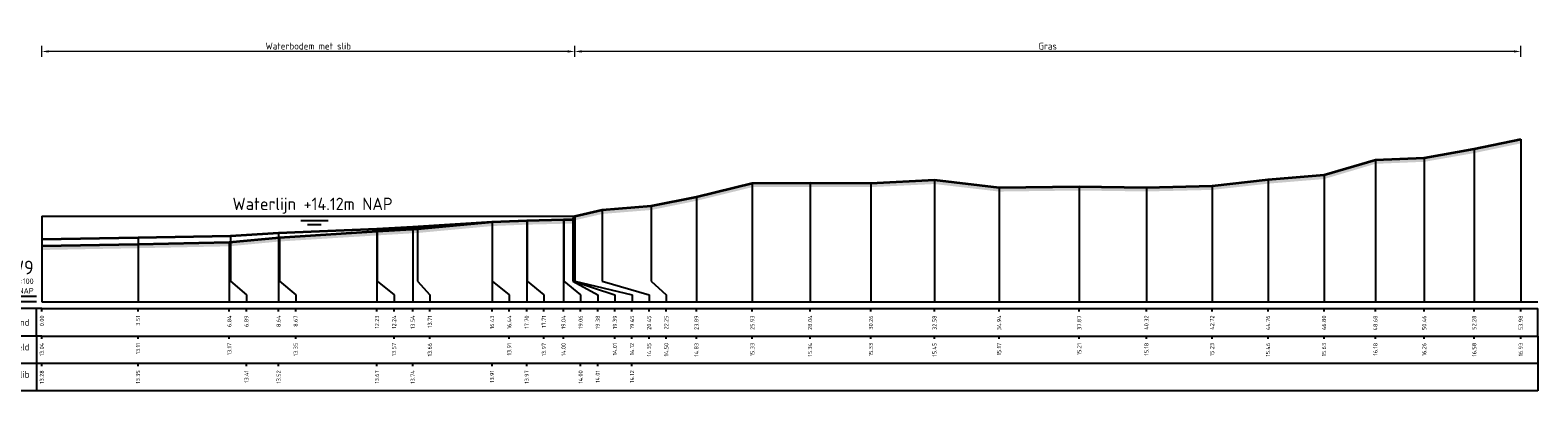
# Model space of a CAD drawing. Header units: metres. Extents: x 197883 to 206898, y 361907 to 364395.
# Tile 122 of 256: x 205931 to 205986, y 363237 to 363250. Entities that reach past the tile are written whole.
import ezdxf
from ezdxf.enums import TextEntityAlignment as Align

# ---------------------------------------------------------------- set-up
doc = ezdxf.new("R2010")
doc.units = ezdxf.units.M
doc.header["$PDMODE"] = 35
doc.header["$PDSIZE"] = 0.075
for name, color, linetype, lineweight in [('X-ME-AL-PROFIEL_BOVENKANT SLIB-GD', 42, 'Continuous', 35), ('X-ME-AL-PROFIEL_HUIDIG MAAIVELD-GD', 252, 'Continuous', 0), ('X-XX-AL-DETAIL1-M', 7, 'Continuous', 18), ('X-XX-AL-DWARSPROFIEL_PROFIELLIJN MAAIVELD-GD', 8, 'Continuous', 35), ('X-XX-AL-NAP-T18', 7, 'Continuous', 18)]:
    doc.layers.add(name, color=color, linetype=linetype, lineweight=lineweight)
doc.layers.add('X-ME-AL-PROFIEL_WATERLIJN-GD', color=150, linetype='Continuous')
doc.layers.add('X-ME-AL-PROFIELRASTER-S', color=7, linetype='Continuous')
doc.styles.add('NLCS-ISO', font='NLCS-ISO.ttf', dxfattribs={"height": 1.8})
doc.styles.add('NLCS-ISO-ANNOTATIVE-T18', font='NLCS-ISO.ttf', dxfattribs={"height": 1.8})
doc.styles.add('NLCS-ISO-M100-T25', font='NLCS-ISO.ttf', dxfattribs={"height": 0.25})
doc.dimstyles.new('NLCS-M100-T25-PIJL_L2_H1', dxfattribs={"dimscale": 0.1, "dimtxt": 2.5, "dimasz": 2.5, "dimexe": 2, "dimexo": 2, "dimgap": 0.7, "dimtad": 1, "dimzin": 0, "dimdsep": 46, "dimtxsty": 'NLCS-ISO-M100-T25', "dimcen": 0, "dimdle": 2, "dimclrd": 256, "dimclre": 256, "dimclrt": 256, "dimadec": 1, "dimazin": 0, "dimtfac": 1, "dimtdec": 3, "dimtofl": 0, "dimtmove": 0, "dimatfit": 3, "dimfxl": 2, "dimfxlon": 1, "dimtfillclr": 256, "dimtolj": 1, "dimtzin": 0, "dimlwd": -1, "dimlwe": -1, "dimarcsym": 0})

# ---------------------------------------------------------------- blocks, each defined once
blk = doc.blocks.new('SAL-PROFIELRASTER-D')
at = {"color": 0, "linetype": 'ByBlock', "lineweight": -2, "flags": 128}
for points in [[(-2, 0), (-72, 0)], [(-24, 2), (-23, 0), (-22, 2), (-2, 2)], [(-72, -12.5), (-72, -2.5)], [(0, -2.5), (-72, -2.5)], [(-2, -12.5), (-2, -2.5)], [(0, -12.5), (-72, -12.5)]]:
    blk.add_lwpolyline(points, dxfattribs=at)
at = {"color": 0, "linetype": 'ByBlock', "lineweight": -2, "style": 'NLCS-ISO-ANNOTATIVE-T18'}
blk.add_text('NAP', height=2, dxfattribs=at).set_placement((-3, 3), align=Align.RIGHT)
blk.add_text('Afstand', height=2.5, dxfattribs=at).set_placement((-4.5, -7.5), align=Align.MIDDLE_RIGHT)
for tag, height, p in [('PROFIELNR', 5, (-3, 10)), ('SCHAAL', 2, (-3, 6.5)), ('NAP', 2, (-9.94, 3))]:
    blk.add_attdef(tag, text='', height=height, dxfattribs=at).set_placement(p, align=Align.RIGHT)
blk = doc.blocks.new('SAL-PROFIELRASTER_BALK_EIND1-D')
at = {"color": 0, "linetype": 'ByBlock', "lineweight": -2}
blk.add_line((1, -12.5), (1, -2.5), dxfattribs=at)
at = {"color": 0, "linetype": 'ByBlock', "lineweight": -2, "flags": 128}
for points in [[(0, 0), (1, 0)], [(0, -2.5), (1, -2.5)], [(0, -12.5), (1, -12.5)]]:
    blk.add_lwpolyline(points, dxfattribs=at)
blk = doc.blocks.new('SAL-PROFIELRASTER_BALK-D')
at = {"color": 0, "linetype": 'ByBlock', "lineweight": -2}
for p, q in [((-72, -12.5), (-72, -2.5)), ((-2, -2.5), (-2, -12.5)), ((0, -12.5), (-72, -12.5))]:
    blk.add_line(p, q, dxfattribs=at)
at = {"color": 0, "linetype": 'ByBlock', "lineweight": -2, "style": 'NLCS-ISO-ANNOTATIVE-T18'}
for tag, height, p in [('TITEL1', 2.5, (-4.5, -6.5)), ('TITEL2', 1.5, (-4.5, -9.5))]:
    blk.add_attdef(tag, text='', height=height, dxfattribs=at).set_placement(p, align=Align.MIDDLE_RIGHT)
blk = doc.blocks.new('SAL-PROFIELRASTER_BALK_EIND2-D')
at = {"color": 0, "linetype": 'ByBlock', "lineweight": -2}
for p, q in [((1, -2.5), (1, -12.5)), ((1, -12.5), (0, -12.5))]:
    blk.add_line(p, q, dxfattribs=at)
blk = doc.blocks.new('SAL-PROFIELRASTER_BALK_DATA-D')
at = {"color": 0, "linetype": 'ByBlock', "lineweight": -2}
blk.add_lwpolyline([(0, -3.5), (0, -2.5)], dxfattribs=at)
at = {"color": 0, "linetype": 'ByBlock', "lineweight": -2, "style": 'NLCS-ISO-ANNOTATIVE-T18'}
blk.add_attdef('GETAL', text='', height=1.5, rotation=90, dxfattribs=at).set_placement((0.75, -5), align=Align.RIGHT)
blk = doc.blocks.new('SAL-PROFIELRASTER_AANHAAL-D')
at = {"color": 9, "linetype": 'ByBlock', "lineweight": -2, "flags": 128}
blk.add_lwpolyline([(0, 1), (0, 0)], dxfattribs=at)
blk = doc.blocks.new('SAL-PROFIELRASTER_AANHAAL_STAGGER-D')
at = {"color": 9, "linetype": 'ByBlock', "lineweight": -2, "flags": 128}
for points in [[(0, 0), (0, -0.25)], [(0, -0.25), (1, -0.75)], [(1, -0.75), (1, -1)]]:
    blk.add_lwpolyline(points, dxfattribs=at)
blk = doc.blocks.new('*D75')
at = {"layer": 'Defpoints', "color": 0, "transparency": 16777216}
for p in [(205931.769, 363249.38), (205951.218, 363243.368), (205931.769, 363240.246)]:
    blk.add_point(p, dxfattribs=at)
at = {"layer": 'X-XX-AL-DETAIL1-M', "color": 253, "transparency": 16777216}
for p, q in [((205931.769, 363249.18), (205931.769, 363249.58)), ((205951.218, 363249.18), (205951.218, 363249.58)), ((205950.968, 363249.38), (205932.019, 363249.38))]:
    blk.add_line(p, q, dxfattribs=at)
for points in [[(205932.019, 363249.422), (205932.019, 363249.339), (205931.769, 363249.38)], [(205950.968, 363249.422), (205950.968, 363249.339), (205951.218, 363249.38)]]:
    blk.add_solid(points, dxfattribs=at)
at = {"layer": 'X-XX-AL-DETAIL1-M', "color": 253, "transparency": 16777216, "insert": (205941.493, 363249.576), "char_height": 0.25, "attachment_point": 5, "style": 'NLCS-ISO-M100-T25'}
blk.add_mtext('\\A1;Waterbodem met slib', dxfattribs=at)
blk = doc.blocks.new('*D76')
at = {"layer": 'Defpoints', "color": 0, "transparency": 16777216}
for p in [(205951.218, 363249.38), (205951.218, 363243.368), (205985.75, 363240.246)]:
    blk.add_point(p, dxfattribs=at)
at = {"layer": 'X-XX-AL-DETAIL1-M', "color": 253, "transparency": 16777216}
for p, q in [((205951.218, 363249.18), (205951.218, 363249.58)), ((205985.75, 363249.18), (205985.75, 363249.58)), ((205985.5, 363249.38), (205951.468, 363249.38))]:
    blk.add_line(p, q, dxfattribs=at)
for points in [[(205951.468, 363249.422), (205951.468, 363249.339), (205951.218, 363249.38)], [(205985.5, 363249.422), (205985.5, 363249.339), (205985.75, 363249.38)]]:
    blk.add_solid(points, dxfattribs=at)
at = {"layer": 'X-XX-AL-DETAIL1-M', "color": 253, "transparency": 16777216, "insert": (205968.484, 363249.575), "char_height": 0.25, "attachment_point": 5, "style": 'NLCS-ISO-M100-T25'}
blk.add_mtext('\\A1;Gras', dxfattribs=at)

msp = doc.modelspace()

# ---------------------------------------------------------------- hatches: boundary and pattern name
at = {"layer": 'X-ME-AL-PROFIEL_HUIDIG MAAIVELD-GD'}
h = msp.add_hatch(dxfattribs=at)
h.set_pattern_fill('AGR-MAAIVELD', color=256, scale=0.05, pattern_type=2)
h.set_pattern_definition([(45, (134.1676, -814.53575), (-0.25000007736, 0.25000007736), []), (45, (134.13188, -814.50004), (0, 0.50000015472), [0.3535535, -0.3535535]), (45, (134.09617, -814.46432), (0, 0.50000015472), [0.3535535, -0.3535535]), (45, (134.05995, -814.4281), (0, 0.50000015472), [0.3535535, -0.3535535]), (45, (134.02474, -814.3929), (0, 0.50000015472), [0.3535535, -0.3535535]), (45, (133.98902, -814.35718), (0, 0.50000015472), [0.3535535, -0.3535535]), (45, (133.9533, -814.32147), (0, 0.50000015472), [0.3535535, -0.3535535]), (315, (134.1676, -814.53575), (0.25000007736, 0.25000007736), []), (315, (134.2033, -814.50004), (0.50000015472, -1e-16), [0.3535535, -0.3535535]), (315, (134.23902, -814.46432), (0.50000015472, -1e-16), [0.3535535, -0.3535535]), (315, (134.27524, -814.4281), (0.50000015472, -1e-16), [0.3535535, -0.3535535]), (315, (134.31045, -814.3929), (0.50000015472, -1e-16), [0.3535535, -0.3535535]), (315, (134.34617, -814.35718), (0.50000015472, -1e-16), [0.3535535, -0.3535535]), (315, (134.38188, -814.32147), (0.50000015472, -1e-16), [0.3535535, -0.3535535])])
h.paths.add_polyline_path([(205985.75, 363246.176), (205984.053, 363245.822), (205982.227, 363245.503), (205980.445, 363245.43), (205978.57, 363244.874), (205976.526, 363244.706), (205974.486, 363244.478), (205972.088, 363244.421), (205969.635, 363244.456), (205966.712, 363244.418), (205964.352, 363244.693), (205962.031, 363244.58), (205959.81, 363244.585), (205957.702, 363244.579), (205955.663, 363244.08), (205954.016, 363243.746), (205952.222, 363243.6), (205951.218, 363243.368), (205951.161, 363243.253), (205950.81, 363243.243), (205949.483, 363243.211), (205948.212, 363243.16), (205945.482, 363242.906), (205944.005, 363242.818), (205940.443, 363242.596), (205938.611, 363242.42), (205935.282, 363242.352), (205931.769, 363242.286), (205931.769, 363242.136), (205935.282, 363242.202), (205938.611, 363242.27), (205940.443, 363242.446), (205944.005, 363242.668), (205945.482, 363242.756), (205948.212, 363243.01), (205949.483, 363243.061), (205950.81, 363243.093), (205951.161, 363243.103), (205951.218, 363243.218), (205952.222, 363243.45), (205954.016, 363243.596), (205955.663, 363243.93), (205957.702, 363244.429), (205959.81, 363244.435), (205962.031, 363244.43), (205964.352, 363244.543), (205966.712, 363244.268), (205969.635, 363244.306), (205972.088, 363244.271), (205974.486, 363244.328), (205976.526, 363244.556), (205978.57, 363244.724), (205980.445, 363245.28), (205982.227, 363245.353), (205984.053, 363245.672), (205985.75, 363246.026)])

# ---------------------------------------------------------------- linework, layer by layer
at = {"layer": 'X-ME-AL-PROFIEL_BOVENKANT SLIB-GD'}
msp.add_lwpolyline([(205931.769, 363242.526), (205935.282, 363242.592), (205938.657, 363242.653), (205940.409, 363242.766), (205944.002, 363242.913), (205945.306, 363242.986), (205948.204, 363243.16), (205949.469, 363243.213), (205950.826, 363243.246), (205951.149, 363243.254), (205951.218, 363243.368)], dxfattribs=at)
at = {"layer": 'X-ME-AL-PROFIEL_WATERLIJN-GD'}
for points in [[(205931.769, 363243.369), (205951.218, 363243.368)], [(205941.219, 363243.206), (205942.219, 363243.206)], [(205941.461, 363243.061), (205941.961, 363243.061)]]:
    msp.add_lwpolyline(points, dxfattribs=at)
at = {"layer": 'X-XX-AL-DWARSPROFIEL_PROFIELLIJN MAAIVELD-GD'}
msp.add_lwpolyline([(205931.769, 363242.286), (205935.282, 363242.352), (205938.611, 363242.42), (205940.443, 363242.596), (205944.005, 363242.818), (205945.482, 363242.906), (205948.212, 363243.16), (205949.483, 363243.211), (205950.81, 363243.243), (205951.161, 363243.253), (205951.218, 363243.368), (205952.222, 363243.6), (205954.016, 363243.746), (205955.663, 363244.08), (205957.702, 363244.579), (205959.81, 363244.585), (205962.031, 363244.58), (205964.352, 363244.693), (205966.712, 363244.418), (205969.635, 363244.456), (205972.088, 363244.421), (205974.486, 363244.478), (205976.526, 363244.706), (205978.57, 363244.874), (205980.445, 363245.43), (205982.227, 363245.503), (205984.053, 363245.822), (205985.75, 363246.176)], dxfattribs=at)

# ---------------------------------------------------------------- block references
at = {"layer": 'X-ME-AL-PROFIELRASTER-S'}
for p, yscale in [((205985.75, 363240.246), 5.93), ((205984.053, 363240.246), 5.576000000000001), ((205980.445, 363240.246), 5.184000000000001), ((205982.227, 363240.246), 5.257000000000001), ((205957.702, 363240.246), 4.333), ((205959.81, 363240.246), 4.339), ((205962.031, 363240.246), 4.334), ((205964.352, 363240.246), 4.446999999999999), ((205976.526, 363240.246), 4.460000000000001), ((205978.57, 363240.246), 4.628), ((205955.663, 363240.246), 3.834), ((205966.712, 363240.246), 4.172000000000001), ((205969.635, 363240.246), 4.210000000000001), ((205972.088, 363240.246), 4.175000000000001), ((205974.486, 363240.246), 4.231999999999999), ((205952.222, 363241.246), 2.353999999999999), ((205954.016, 363241.246), 2.5), ((205931.769, 363240.246), 3.122999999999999), ((205944.002, 363240.246), 2.667), ((205945.306, 363240.246), 2.74), ((205945.482, 363241.246), 1.66), ((205948.204, 363240.246), 2.914), ((205948.212, 363241.246), 1.914), ((205949.469, 363240.246), 2.967000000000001), ((205949.483, 363241.246), 1.965), ((205950.81, 363240.246), 2.997), ((205950.826, 363241.246), 2), ((205951.149, 363241.246), 2.007999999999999), ((205951.161, 363241.246), 2.007), ((205951.218, 363241.246), 2.122), ((205951.218, 363241.246), 2.122), ((205951.218, 363241.246), 2.122), ((205951.218, 363241.246), 2.122), ((205938.611, 363240.246), 2.173999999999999), ((205938.657, 363241.246), 1.407), ((205940.409, 363240.246), 2.52), ((205940.443, 363241.246), 1.35), ((205944.005, 363241.246), 1.571999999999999)]:
    msp.add_blockref('SAL-PROFIELRASTER_AANHAAL-D', p, dxfattribs=dict(at, yscale=yscale))
for name, p, xscale, yscale, zscale in [('SAL-PROFIELRASTER_AANHAAL-D', (205935.282, 363240.246), 1.11396011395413, 2.345999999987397, 1.11396011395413), ('SAL-PROFIELRASTER_BALK_EIND1-D', (205931.769, 363240.246), 54.60634763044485, 0.1, 54.60634763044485), ('SAL-PROFIELRASTER_BALK_EIND2-D', (205931.769, 363239.246), 54.60634763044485, 0.1, 54.60634763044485), ('SAL-PROFIELRASTER_BALK_EIND2-D', (205931.769, 363238.246), 54.60634763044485, 0.1, 54.60634763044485)]:
    msp.add_blockref(name, p, dxfattribs=dict(at, xscale=xscale, yscale=yscale, zscale=zscale))
at = {"layer": 'X-ME-AL-PROFIELRASTER-S', "xscale": 0.1, "yscale": 0.1, "zscale": 0.1}
for name, p, values in [('SAL-PROFIELRASTER-D', (205931.769, 363240.246), {'PROFIELNR': 'HW9', 'SCHAAL': '1:100', 'NAP': '11.00'}), ('SAL-PROFIELRASTER_BALK_DATA-D', (205931.769, 363240.246), {'GETAL': '0.00'}), ('SAL-PROFIELRASTER_BALK_DATA-D', (205935.282, 363240.246), {'GETAL': '3.51'}), ('SAL-PROFIELRASTER_BALK_DATA-D', (205938.611, 363240.246), {'GETAL': '6.84'}), ('SAL-PROFIELRASTER_BALK_DATA-D', (205939.236, 363240.246), {'GETAL': '6.89'}), ('SAL-PROFIELRASTER_BALK_DATA-D', (205940.409, 363240.246), {'GETAL': '8.64'}), ('SAL-PROFIELRASTER_BALK_DATA-D', (205941.034, 363240.246), {'GETAL': '8.67'}), ('SAL-PROFIELRASTER_BALK_DATA-D', (205944.002, 363240.246), {'GETAL': '12.23'}), ('SAL-PROFIELRASTER_BALK_DATA-D', (205944.627, 363240.246), {'GETAL': '12.24'}), ('SAL-PROFIELRASTER_BALK_DATA-D', (205945.306, 363240.246), {'GETAL': '13.54'}), ('SAL-PROFIELRASTER_BALK_DATA-D', (205945.931, 363240.246), {'GETAL': '13.71'}), ('SAL-PROFIELRASTER_BALK_DATA-D', (205948.204, 363240.246), {'GETAL': '16.43'}), ('SAL-PROFIELRASTER_BALK_DATA-D', (205948.829, 363240.246), {'GETAL': '16.44'}), ('SAL-PROFIELRASTER_BALK_DATA-D', (205949.469, 363240.246), {'GETAL': '17.70'}), ('SAL-PROFIELRASTER_BALK_DATA-D', (205950.094, 363240.246), {'GETAL': '17.71'}), ('SAL-PROFIELRASTER_BALK_DATA-D', (205950.81, 363240.246), {'GETAL': '19.04'}), ('SAL-PROFIELRASTER_BALK_DATA-D', (205951.435, 363240.246), {'GETAL': '19.06'}), ('SAL-PROFIELRASTER_BALK_DATA-D', (205952.06, 363240.246), {'GETAL': '19.38'}), ('SAL-PROFIELRASTER_BALK_DATA-D', (205952.685, 363240.246), {'GETAL': '19.39'}), ('SAL-PROFIELRASTER_BALK_DATA-D', (205953.31, 363240.246), {'GETAL': '19.45'}), ('SAL-PROFIELRASTER_BALK_DATA-D', (205953.31, 363240.246), {'GETAL': '19.45'}), ('SAL-PROFIELRASTER_BALK_DATA-D', (205953.31, 363240.246), {'GETAL': '19.45'}), ('SAL-PROFIELRASTER_BALK_DATA-D', (205953.31, 363240.246), {'GETAL': '19.45'}), ('SAL-PROFIELRASTER_BALK_DATA-D', (205953.935, 363240.246), {'GETAL': '20.45'}), ('SAL-PROFIELRASTER_BALK_DATA-D', (205954.56, 363240.246), {'GETAL': '22.25'}), ('SAL-PROFIELRASTER_BALK_DATA-D', (205955.663, 363240.246), {'GETAL': '23.89'}), ('SAL-PROFIELRASTER_BALK_DATA-D', (205957.702, 363240.246), {'GETAL': '25.93'}), ('SAL-PROFIELRASTER_BALK_DATA-D', (205959.81, 363240.246), {'GETAL': '28.04'}), ('SAL-PROFIELRASTER_BALK_DATA-D', (205962.031, 363240.246), {'GETAL': '30.26'}), ('SAL-PROFIELRASTER_BALK_DATA-D', (205964.352, 363240.246), {'GETAL': '32.58'}), ('SAL-PROFIELRASTER_BALK_DATA-D', (205966.712, 363240.246), {'GETAL': '34.94'}), ('SAL-PROFIELRASTER_BALK_DATA-D', (205969.635, 363240.246), {'GETAL': '37.87'}), ('SAL-PROFIELRASTER_BALK_DATA-D', (205972.088, 363240.246), {'GETAL': '40.32'}), ('SAL-PROFIELRASTER_BALK_DATA-D', (205974.486, 363240.246), {'GETAL': '42.72'}), ('SAL-PROFIELRASTER_BALK_DATA-D', (205976.526, 363240.246), {'GETAL': '44.76'}), ('SAL-PROFIELRASTER_BALK_DATA-D', (205978.57, 363240.246), {'GETAL': '46.80'}), ('SAL-PROFIELRASTER_BALK_DATA-D', (205980.445, 363240.246), {'GETAL': '48.68'}), ('SAL-PROFIELRASTER_BALK_DATA-D', (205982.227, 363240.246), {'GETAL': '50.46'}), ('SAL-PROFIELRASTER_BALK_DATA-D', (205984.053, 363240.246), {'GETAL': '52.28'}), ('SAL-PROFIELRASTER_BALK_DATA-D', (205985.75, 363240.246), {'GETAL': '53.98'}), ('SAL-PROFIELRASTER_BALK-D', (205931.769, 363239.246), {'TITEL1': 'Hoogte Maaiveld'}), ('SAL-PROFIELRASTER_BALK_DATA-D', (205931.769, 363239.246), {'GETAL': '13.04'}), ('SAL-PROFIELRASTER_BALK_DATA-D', (205935.282, 363239.246), {'GETAL': '13.11'}), ('SAL-PROFIELRASTER_BALK_DATA-D', (205938.611, 363239.246), {'GETAL': '13.17'}), ('SAL-PROFIELRASTER_BALK_DATA-D', (205941.034, 363239.246), {'GETAL': '13.35'}), ('SAL-PROFIELRASTER_BALK_DATA-D', (205944.627, 363239.246), {'GETAL': '13.57'}), ('SAL-PROFIELRASTER_BALK_DATA-D', (205945.931, 363239.246), {'GETAL': '13.66'}), ('SAL-PROFIELRASTER_BALK_DATA-D', (205948.829, 363239.246), {'GETAL': '13.91'}), ('SAL-PROFIELRASTER_BALK_DATA-D', (205950.094, 363239.246), {'GETAL': '13.97'}), ('SAL-PROFIELRASTER_BALK_DATA-D', (205950.81, 363239.246), {'GETAL': '14.00'}), ('SAL-PROFIELRASTER_BALK_DATA-D', (205952.685, 363239.246), {'GETAL': '14.01'}), ('SAL-PROFIELRASTER_BALK_DATA-D', (205953.31, 363239.246), {'GETAL': '14.12'}), ('SAL-PROFIELRASTER_BALK_DATA-D', (205953.935, 363239.246), {'GETAL': '14.35'}), ('SAL-PROFIELRASTER_BALK_DATA-D', (205954.56, 363239.246), {'GETAL': '14.50'}), ('SAL-PROFIELRASTER_BALK_DATA-D', (205955.663, 363239.246), {'GETAL': '14.83'}), ('SAL-PROFIELRASTER_BALK_DATA-D', (205957.702, 363239.246), {'GETAL': '15.33'}), ('SAL-PROFIELRASTER_BALK_DATA-D', (205959.81, 363239.246), {'GETAL': '15.34'}), ('SAL-PROFIELRASTER_BALK_DATA-D', (205962.031, 363239.246), {'GETAL': '15.33'}), ('SAL-PROFIELRASTER_BALK_DATA-D', (205964.352, 363239.246), {'GETAL': '15.45'}), ('SAL-PROFIELRASTER_BALK_DATA-D', (205966.712, 363239.246), {'GETAL': '15.17'}), ('SAL-PROFIELRASTER_BALK_DATA-D', (205969.635, 363239.246), {'GETAL': '15.21'}), ('SAL-PROFIELRASTER_BALK_DATA-D', (205972.088, 363239.246), {'GETAL': '15.18'}), ('SAL-PROFIELRASTER_BALK_DATA-D', (205974.486, 363239.246), {'GETAL': '15.23'}), ('SAL-PROFIELRASTER_BALK_DATA-D', (205976.526, 363239.246), {'GETAL': '15.46'}), ('SAL-PROFIELRASTER_BALK_DATA-D', (205978.57, 363239.246), {'GETAL': '15.63'}), ('SAL-PROFIELRASTER_BALK_DATA-D', (205980.445, 363239.246), {'GETAL': '16.18'}), ('SAL-PROFIELRASTER_BALK_DATA-D', (205982.227, 363239.246), {'GETAL': '16.26'}), ('SAL-PROFIELRASTER_BALK_DATA-D', (205984.053, 363239.246), {'GETAL': '16.58'}), ('SAL-PROFIELRASTER_BALK_DATA-D', (205985.75, 363239.246), {'GETAL': '16.93'}), ('SAL-PROFIELRASTER_BALK-D', (205931.769, 363238.246), {'TITEL1': 'Hoogte Bovenkant slib'}), ('SAL-PROFIELRASTER_BALK_DATA-D', (205931.769, 363238.246), {'GETAL': '13.28'}), ('SAL-PROFIELRASTER_BALK_DATA-D', (205935.282, 363238.246), {'GETAL': '13.35'}), ('SAL-PROFIELRASTER_BALK_DATA-D', (205939.236, 363238.246), {'GETAL': '13.41'}), ('SAL-PROFIELRASTER_BALK_DATA-D', (205940.409, 363238.246), {'GETAL': '13.52'}), ('SAL-PROFIELRASTER_BALK_DATA-D', (205944.002, 363238.246), {'GETAL': '13.67'}), ('SAL-PROFIELRASTER_BALK_DATA-D', (205945.306, 363238.246), {'GETAL': '13.74'}), ('SAL-PROFIELRASTER_BALK_DATA-D', (205948.204, 363238.246), {'GETAL': '13.91'}), ('SAL-PROFIELRASTER_BALK_DATA-D', (205949.469, 363238.246), {'GETAL': '13.97'}), ('SAL-PROFIELRASTER_BALK_DATA-D', (205951.435, 363238.246), {'GETAL': '14.00'}), ('SAL-PROFIELRASTER_BALK_DATA-D', (205952.06, 363238.246), {'GETAL': '14.01'}), ('SAL-PROFIELRASTER_BALK_DATA-D', (205953.31, 363238.246), {'GETAL': '14.12'})]:
    msp.add_blockref(name, p, dxfattribs=at).add_auto_attribs(values)
at = {"layer": 'X-ME-AL-PROFIELRASTER-S'}
for p, xscale, zscale in [((205938.657, 363241.246), 0.5783575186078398, 0.5783575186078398), ((205940.443, 363241.246), 0.5909762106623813, 0.5909762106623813), ((205944.005, 363241.246), 0.6223565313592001, 0.6223565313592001), ((205945.482, 363241.246), 0.4490246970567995, 0.4490246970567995), ((205948.212, 363241.246), 0.6174613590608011, 0.6174613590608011), ((205949.483, 363241.246), 0.6112389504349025, 0.6112389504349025), ((205950.826, 363241.246), 0.6091682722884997, 0.6091682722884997), ((205951.149, 363241.246), 0.9112466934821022, 0.9112466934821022), ((205951.161, 363241.246), 1.524276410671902, 1.524276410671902), ((205951.218, 363241.246), 2.0928112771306, 2.0928112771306), ((205951.218, 363241.246), 2.0928112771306, 2.0928112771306), ((205951.218, 363241.246), 2.0928112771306, 2.0928112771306), ((205951.218, 363241.246), 2.0928112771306, 2.0928112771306), ((205952.222, 363241.246), 1.713453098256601, 1.713453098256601), ((205954.016, 363241.246), 0.5444131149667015, 0.5444131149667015)]:
    msp.add_blockref('SAL-PROFIELRASTER_AANHAAL_STAGGER-D', p, dxfattribs=dict(at, xscale=xscale, zscale=zscale))

# ---------------------------------------------------------------- texts
at = {"layer": 'X-XX-AL-NAP-T18', "color": 10, "insert": (205938.73, 363243.458), "char_height": 0.45, "width": 15.43377, "attachment_point": 7, "style": 'NLCS-ISO'}
msp.add_mtext('Waterlijn +14.12m NAP', dxfattribs=at)

# ---------------------------------------------------------------- dimensions: what is measured, and where the dimension line sits
at = {"layer": 'X-XX-AL-DETAIL1-M', "color": 253}
for base, p1, p2, text, picture, middle in [((205931.769, 363249.38), (205951.218, 363243.368), (205931.769, 363240.246), 'Waterbodem met slib', '*D75', (205941.493, 363249.38)), ((205951.218, 363249.38), (205985.75, 363240.246), (205951.218, 363243.368), 'Gras', '*D76', (205968.484, 363249.38))]:
    dim = msp.add_linear_dim(base=base, p1=p1, p2=p2, text=text, dimstyle='NLCS-M100-T25-PIJL_L2_H1', override={"dimclrd": 253, "dimclre": 253, "dimclrt": 253}, dxfattribs=at)
    dim.commit()
    dim.dimension.update_dxf_attribs({"geometry": picture, "text_midpoint": middle, "dimtype": 160})

doc.saveas('drawing.dxf')
